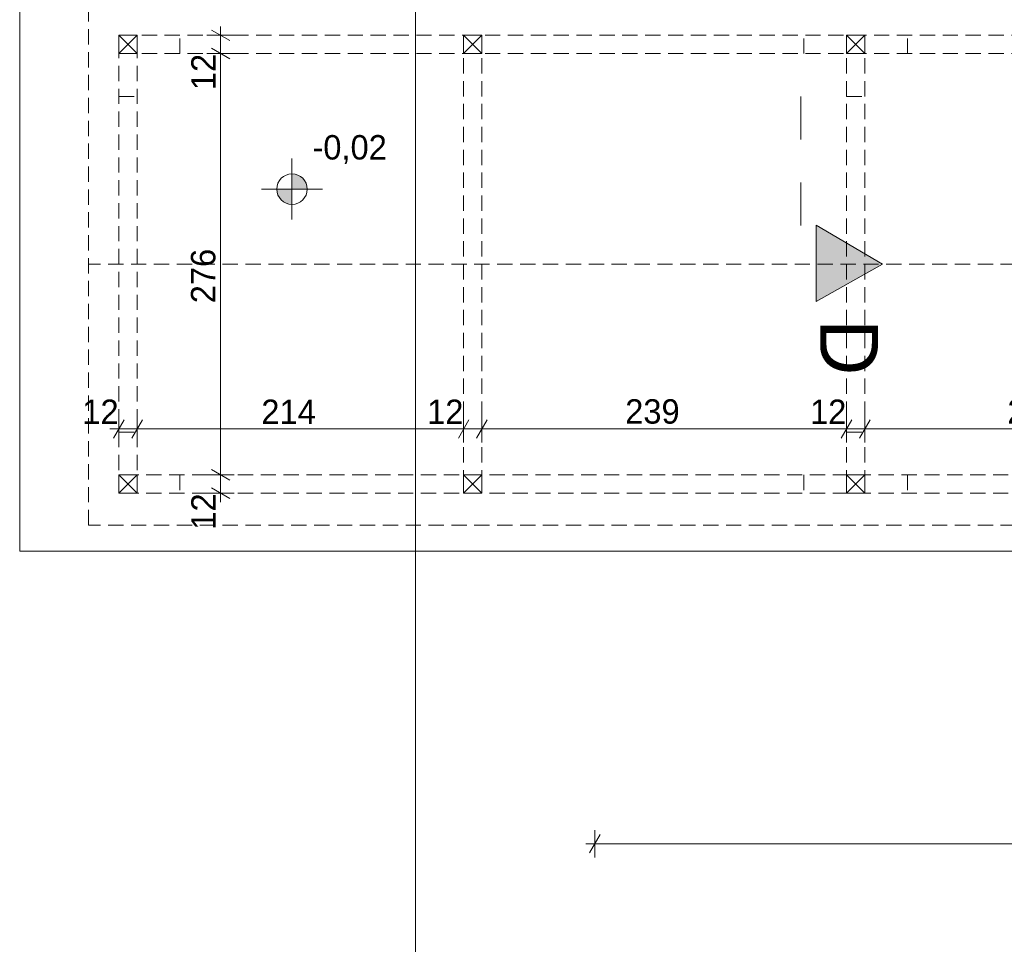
# Model space of a CAD drawing. Extents: x -686885 to -413214, y -23370 to 153194.
# Tile 62 of 145: x -513568 to -507114, y 30651 to 36710. Entities that reach past the tile are written whole.
import ezdxf

# ---------------------------------------------------------------- set-up
doc = ezdxf.new("R2010")
doc.units = 0
doc.header["$MEASUREMENT"] = 0
doc.linetypes.add('Dashed', pattern=[564.444447, 282.222223, -282.222223])
doc.linetypes.add('Krawędzie ukryte', pattern=[150, 100, -50])
for name, color, linetype, lineweight in [('ARCH TABELA_Nr_Pióra__21', 7, 'Continuous', 9), ('INWENT KONST. DREWNIANA_Nr_Pióra__21', 7, 'Continuous', 9), ('INWENT OPISY_Nr_Pióra__21', 7, 'Continuous', 9), ('INWENT OPISY_Nr_Pióra__41', 7, 'Continuous', 15), ('INWENT RZĘDNE_Nr_Pióra__21', 7, 'Continuous', 9), ('INWENT TEREN_Nr_Pióra__21', 7, 'Continuous', 9), ('INWENT WYMIARY_Nr_Pióra__21', 7, 'Continuous', 9)]:
    doc.layers.add(name, color=color, linetype=linetype, lineweight=lineweight)
doc.layers.add('INWENT RZĘDNE', color=7, linetype='Continuous')
doc.layers.add('INWENT WYMIARY', color=7, linetype='Continuous')
doc.styles.add('GENERATED_STYLE_1', font='txt')
doc.styles.add('GENERATED_STYLE_2', font='txt')
doc.styles.add('GENERATED_STYLE_6', font='txt')
doc.dimstyles.new('GENERATED_STYLE__1', dxfattribs={"dimtxt": 160.000002, "dimasz": 91.2, "dimexe": 0.18, "dimexo": 0, "dimgap": 0.09, "dimtad": 1, "dimtih": 1, "dimtoh": 1, "dimdec": 0, "dimlfac": 0.1, "dimzin": 0, "dimdsep": 46, "dimtxsty": 'GENERATED_STYLE_1', "dimblk": 'ARROWHEAD_2', "dimblk1": 'ARROWHEAD_2', "dimblk2": 'ARROWHEAD_2', "dimcen": 0.09, "dimclrd": 7, "dimclre": 7, "dimclrt": 7, "dimazin": 0, "dimtfac": 1, "dimtdec": 4, "dimtmove": 0, "dimatfit": 3, "dimfxl": 0, "dimtolj": 1, "dimtzin": 0, "dimarcsym": 0})
doc.dimstyles.new('GENERATED_STYLE__3', dxfattribs={"dimtxt": 160.000002, "dimasz": 91.2, "dimexe": 0.18, "dimexo": 0, "dimgap": 0.09, "dimtad": 1, "dimdec": 0, "dimlfac": 0.1, "dimzin": 0, "dimdsep": 46, "dimtxsty": 'GENERATED_STYLE_1', "dimblk": 'ARROWHEAD_2', "dimblk1": 'ARROWHEAD_2', "dimblk2": 'ARROWHEAD_2', "dimcen": 0.09, "dimclrd": 7, "dimclre": 7, "dimclrt": 7, "dimazin": 0, "dimtfac": 1, "dimtdec": 4, "dimtmove": 0, "dimatfit": 3, "dimfxl": 0, "dimtolj": 1, "dimtzin": 0, "dimarcsym": 0})

# ---------------------------------------------------------------- blocks, each defined once
blk = doc.blocks.new('*D112')
at = {"layer": 'INWENT WYMIARY_Nr_Pióra__21', "linetype": 'Continuous'}
for p, q in [((-512883.7, 34088.4), (-512953, 33968.4)), ((-512918.3, 33938.4), (-512918.3, 34118.4)), ((-512763.7, 34088.4), (-512833, 33968.4)), ((-512798.3, 33938.4), (-512798.3, 34118.4)), ((-512977, 34028.4), (-512918.3, 34028.4)), ((-512918.3, 34028.4), (-512798.3, 34028.4))]:
    blk.add_line(p, q, dxfattribs=at)
at = {"layer": 'INWENT WYMIARY_Nr_Pióra__21', "char_height": 160, "attachment_point": 7, "style": 'GENERATED_STYLE_1'}
for s, insert in [('{12}', (-513157.8, 34060.4)), ('{214}', (-511984.3, 34060.4)), ('{12}', (-510897.8, 34060.4)), ('{239}', (-509599.3, 34060.4)), ('{12}', (-508387.8, 34060.4)), ('{238}', (-507094.3, 34060.4)), ('{12}', (-505887.8, 34060.4)), ('{239}', (-504589.3, 34060.4)), ('{12}', (-503377.8, 34060.4)), ('{237}', (-502089.3, 34060.4)), ('{12}', (-500887.8, 34060.4)), ('{232}', (-499624.3, 34060.4)), ('{12}', (-498447.8, 34060.4)), ('{5}', (-498003.6, 34060.4))]:
    blk.add_mtext(s, dxfattribs=dict(at, insert=insert))
blk = doc.blocks.new('ARROWHEAD_2')
at = {"color": 0, "linetype": 'Continuous', "lineweight": 0}
for p, q in [((0, 0), (-1, 0)), ((-0.378, -0.655), (0.378, 0.655))]:
    blk.add_line(p, q, dxfattribs=at)
blk = doc.blocks.new('*D113')
at = {"layer": 'INWENT WYMIARY_Nr_Pióra__21', "linetype": 'Continuous'}
for p, q in [((-512763.7, 34088.4), (-512833, 33968.4)), ((-512798.3, 33938.4), (-512798.3, 34118.4)), ((-510623.7, 34088.4), (-510693, 33968.4)), ((-510658.3, 33938.4), (-510658.3, 34118.4)), ((-512798.3, 34028.4), (-510658.3, 34028.4))]:
    blk.add_line(p, q, dxfattribs=at)
at = {"layer": 'INWENT WYMIARY_Nr_Pióra__21', "char_height": 160, "attachment_point": 7, "style": 'GENERATED_STYLE_1'}
for s, insert in [('{12}', (-513157.8, 34060.4)), ('{214}', (-511984.3, 34060.4)), ('{12}', (-510897.8, 34060.4)), ('{239}', (-509599.3, 34060.4)), ('{12}', (-508387.8, 34060.4)), ('{238}', (-507094.3, 34060.4)), ('{12}', (-505887.8, 34060.4)), ('{239}', (-504589.3, 34060.4)), ('{12}', (-503377.8, 34060.4)), ('{237}', (-502089.3, 34060.4)), ('{12}', (-500887.8, 34060.4)), ('{232}', (-499624.3, 34060.4)), ('{12}', (-498447.8, 34060.4)), ('{5}', (-498003.6, 34060.4))]:
    blk.add_mtext(s, dxfattribs=dict(at, insert=insert))
blk = doc.blocks.new('*D114')
at = {"layer": 'INWENT WYMIARY_Nr_Pióra__21', "linetype": 'Continuous'}
for p, q in [((-510623.7, 34088.4), (-510693, 33968.4)), ((-510658.3, 33938.4), (-510658.3, 34118.4)), ((-510503.7, 34088.4), (-510573, 33968.4)), ((-510538.3, 33938.4), (-510538.3, 34118.4)), ((-510658.3, 34028.4), (-510538.3, 34028.4))]:
    blk.add_line(p, q, dxfattribs=at)
at = {"layer": 'INWENT WYMIARY_Nr_Pióra__21', "char_height": 160, "attachment_point": 7, "style": 'GENERATED_STYLE_1'}
for s, insert in [('{12}', (-513157.8, 34060.4)), ('{214}', (-511984.3, 34060.4)), ('{12}', (-510897.8, 34060.4)), ('{239}', (-509599.3, 34060.4)), ('{12}', (-508387.8, 34060.4)), ('{238}', (-507094.3, 34060.4)), ('{12}', (-505887.8, 34060.4)), ('{239}', (-504589.3, 34060.4)), ('{12}', (-503377.8, 34060.4)), ('{237}', (-502089.3, 34060.4)), ('{12}', (-500887.8, 34060.4)), ('{232}', (-499624.3, 34060.4)), ('{12}', (-498447.8, 34060.4)), ('{5}', (-498003.6, 34060.4))]:
    blk.add_mtext(s, dxfattribs=dict(at, insert=insert))
blk = doc.blocks.new('*D115')
at = {"layer": 'INWENT WYMIARY_Nr_Pióra__21', "linetype": 'Continuous'}
for p, q in [((-510503.7, 34088.4), (-510573, 33968.4)), ((-510538.3, 33938.4), (-510538.3, 34118.4)), ((-508113.7, 34088.4), (-508183, 33968.4)), ((-508148.3, 33938.4), (-508148.3, 34118.4)), ((-510538.3, 34028.4), (-508148.3, 34028.4))]:
    blk.add_line(p, q, dxfattribs=at)
at = {"layer": 'INWENT WYMIARY_Nr_Pióra__21', "char_height": 160, "attachment_point": 7, "style": 'GENERATED_STYLE_1'}
for s, insert in [('{12}', (-513157.8, 34060.4)), ('{214}', (-511984.3, 34060.4)), ('{12}', (-510897.8, 34060.4)), ('{239}', (-509599.3, 34060.4)), ('{12}', (-508387.8, 34060.4)), ('{238}', (-507094.3, 34060.4)), ('{12}', (-505887.8, 34060.4)), ('{239}', (-504589.3, 34060.4)), ('{12}', (-503377.8, 34060.4)), ('{237}', (-502089.3, 34060.4)), ('{12}', (-500887.8, 34060.4)), ('{232}', (-499624.3, 34060.4)), ('{12}', (-498447.8, 34060.4)), ('{5}', (-498003.6, 34060.4))]:
    blk.add_mtext(s, dxfattribs=dict(at, insert=insert))
blk = doc.blocks.new('*D116')
at = {"layer": 'INWENT WYMIARY_Nr_Pióra__21', "linetype": 'Continuous'}
for p, q in [((-508113.7, 34088.4), (-508183, 33968.4)), ((-508148.3, 33938.4), (-508148.3, 34118.4)), ((-507993.7, 34088.4), (-508063, 33968.4)), ((-508028.3, 33938.4), (-508028.3, 34118.4)), ((-508148.3, 34028.4), (-508028.3, 34028.4))]:
    blk.add_line(p, q, dxfattribs=at)
at = {"layer": 'INWENT WYMIARY_Nr_Pióra__21', "char_height": 160, "attachment_point": 7, "style": 'GENERATED_STYLE_1'}
for s, insert in [('{12}', (-513157.8, 34060.4)), ('{214}', (-511984.3, 34060.4)), ('{12}', (-510897.8, 34060.4)), ('{239}', (-509599.3, 34060.4)), ('{12}', (-508387.8, 34060.4)), ('{238}', (-507094.3, 34060.4)), ('{12}', (-505887.8, 34060.4)), ('{239}', (-504589.3, 34060.4)), ('{12}', (-503377.8, 34060.4)), ('{237}', (-502089.3, 34060.4)), ('{12}', (-500887.8, 34060.4)), ('{232}', (-499624.3, 34060.4)), ('{12}', (-498447.8, 34060.4)), ('{5}', (-498003.6, 34060.4))]:
    blk.add_mtext(s, dxfattribs=dict(at, insert=insert))
blk = doc.blocks.new('*D117')
at = {"layer": 'INWENT WYMIARY_Nr_Pióra__21', "linetype": 'Continuous'}
for p, q in [((-507993.7, 34088.4), (-508063, 33968.4)), ((-508028.3, 33938.4), (-508028.3, 34118.4)), ((-505613.7, 34088.4), (-505683, 33968.4)), ((-505648.3, 33938.4), (-505648.3, 34118.4)), ((-508028.3, 34028.4), (-505648.3, 34028.4))]:
    blk.add_line(p, q, dxfattribs=at)
at = {"layer": 'INWENT WYMIARY_Nr_Pióra__21', "char_height": 160, "attachment_point": 7, "style": 'GENERATED_STYLE_1'}
for s, insert in [('{12}', (-513157.8, 34060.4)), ('{214}', (-511984.3, 34060.4)), ('{12}', (-510897.8, 34060.4)), ('{239}', (-509599.3, 34060.4)), ('{12}', (-508387.8, 34060.4)), ('{238}', (-507094.3, 34060.4)), ('{12}', (-505887.8, 34060.4)), ('{239}', (-504589.3, 34060.4)), ('{12}', (-503377.8, 34060.4)), ('{237}', (-502089.3, 34060.4)), ('{12}', (-500887.8, 34060.4)), ('{232}', (-499624.3, 34060.4)), ('{12}', (-498447.8, 34060.4)), ('{5}', (-498003.6, 34060.4))]:
    blk.add_mtext(s, dxfattribs=dict(at, insert=insert))
blk = doc.blocks.new('*D118')
at = {"layer": 'INWENT WYMIARY_Nr_Pióra__21', "linetype": 'Continuous'}
for p, q in [((-505613.7, 34088.4), (-505683, 33968.4)), ((-505648.3, 33938.4), (-505648.3, 34118.4)), ((-505493.7, 34088.4), (-505563, 33968.4)), ((-505528.3, 33938.4), (-505528.3, 34118.4)), ((-505648.3, 34028.4), (-505528.3, 34028.4))]:
    blk.add_line(p, q, dxfattribs=at)
at = {"layer": 'INWENT WYMIARY_Nr_Pióra__21', "char_height": 160, "attachment_point": 7, "style": 'GENERATED_STYLE_1'}
for s, insert in [('{12}', (-513157.8, 34060.4)), ('{214}', (-511984.3, 34060.4)), ('{12}', (-510897.8, 34060.4)), ('{239}', (-509599.3, 34060.4)), ('{12}', (-508387.8, 34060.4)), ('{238}', (-507094.3, 34060.4)), ('{12}', (-505887.8, 34060.4)), ('{239}', (-504589.3, 34060.4)), ('{12}', (-503377.8, 34060.4)), ('{237}', (-502089.3, 34060.4)), ('{12}', (-500887.8, 34060.4)), ('{232}', (-499624.3, 34060.4)), ('{12}', (-498447.8, 34060.4)), ('{5}', (-498003.6, 34060.4))]:
    blk.add_mtext(s, dxfattribs=dict(at, insert=insert))
blk = doc.blocks.new('*D119')
at = {"layer": 'INWENT WYMIARY_Nr_Pióra__21', "linetype": 'Continuous'}
for p, q in [((-505493.7, 34088.4), (-505563, 33968.4)), ((-505528.3, 33938.4), (-505528.3, 34118.4)), ((-503103.7, 34088.4), (-503173, 33968.4)), ((-503138.3, 33938.4), (-503138.3, 34118.4)), ((-505528.3, 34028.4), (-503138.3, 34028.4))]:
    blk.add_line(p, q, dxfattribs=at)
at = {"layer": 'INWENT WYMIARY_Nr_Pióra__21', "char_height": 160, "attachment_point": 7, "style": 'GENERATED_STYLE_1'}
for s, insert in [('{12}', (-513157.8, 34060.4)), ('{214}', (-511984.3, 34060.4)), ('{12}', (-510897.8, 34060.4)), ('{239}', (-509599.3, 34060.4)), ('{12}', (-508387.8, 34060.4)), ('{238}', (-507094.3, 34060.4)), ('{12}', (-505887.8, 34060.4)), ('{239}', (-504589.3, 34060.4)), ('{12}', (-503377.8, 34060.4)), ('{237}', (-502089.3, 34060.4)), ('{12}', (-500887.8, 34060.4)), ('{232}', (-499624.3, 34060.4)), ('{12}', (-498447.8, 34060.4)), ('{5}', (-498003.6, 34060.4))]:
    blk.add_mtext(s, dxfattribs=dict(at, insert=insert))
blk = doc.blocks.new('*D120')
at = {"layer": 'INWENT WYMIARY_Nr_Pióra__21', "linetype": 'Continuous'}
for p, q in [((-503103.7, 34088.4), (-503173, 33968.4)), ((-503138.3, 33938.4), (-503138.3, 34118.4)), ((-502983.7, 34088.4), (-503053, 33968.4)), ((-503018.3, 33938.4), (-503018.3, 34118.4)), ((-503138.3, 34028.4), (-503018.3, 34028.4))]:
    blk.add_line(p, q, dxfattribs=at)
at = {"layer": 'INWENT WYMIARY_Nr_Pióra__21', "char_height": 160, "attachment_point": 7, "style": 'GENERATED_STYLE_1'}
for s, insert in [('{12}', (-513157.8, 34060.4)), ('{214}', (-511984.3, 34060.4)), ('{12}', (-510897.8, 34060.4)), ('{239}', (-509599.3, 34060.4)), ('{12}', (-508387.8, 34060.4)), ('{238}', (-507094.3, 34060.4)), ('{12}', (-505887.8, 34060.4)), ('{239}', (-504589.3, 34060.4)), ('{12}', (-503377.8, 34060.4)), ('{237}', (-502089.3, 34060.4)), ('{12}', (-500887.8, 34060.4)), ('{232}', (-499624.3, 34060.4)), ('{12}', (-498447.8, 34060.4)), ('{5}', (-498003.6, 34060.4))]:
    blk.add_mtext(s, dxfattribs=dict(at, insert=insert))
blk = doc.blocks.new('*D121')
at = {"layer": 'INWENT WYMIARY_Nr_Pióra__21', "linetype": 'Continuous'}
for p, q in [((-502983.7, 34088.4), (-503053, 33968.4)), ((-503018.3, 33938.4), (-503018.3, 34118.4)), ((-500613.7, 34088.4), (-500683, 33968.4)), ((-500648.3, 33938.4), (-500648.3, 34118.4)), ((-503018.3, 34028.4), (-500648.3, 34028.4))]:
    blk.add_line(p, q, dxfattribs=at)
at = {"layer": 'INWENT WYMIARY_Nr_Pióra__21', "char_height": 160, "attachment_point": 7, "style": 'GENERATED_STYLE_1'}
for s, insert in [('{12}', (-513157.8, 34060.4)), ('{214}', (-511984.3, 34060.4)), ('{12}', (-510897.8, 34060.4)), ('{239}', (-509599.3, 34060.4)), ('{12}', (-508387.8, 34060.4)), ('{238}', (-507094.3, 34060.4)), ('{12}', (-505887.8, 34060.4)), ('{239}', (-504589.3, 34060.4)), ('{12}', (-503377.8, 34060.4)), ('{237}', (-502089.3, 34060.4)), ('{12}', (-500887.8, 34060.4)), ('{232}', (-499624.3, 34060.4)), ('{12}', (-498447.8, 34060.4)), ('{5}', (-498003.6, 34060.4))]:
    blk.add_mtext(s, dxfattribs=dict(at, insert=insert))
blk = doc.blocks.new('*D122')
at = {"layer": 'INWENT WYMIARY_Nr_Pióra__21', "linetype": 'Continuous'}
for p, q in [((-500613.7, 34088.4), (-500683, 33968.4)), ((-500648.3, 33938.4), (-500648.3, 34118.4)), ((-500493.7, 34088.4), (-500563, 33968.4)), ((-500528.3, 33938.4), (-500528.3, 34118.4)), ((-500648.3, 34028.4), (-500528.3, 34028.4))]:
    blk.add_line(p, q, dxfattribs=at)
at = {"layer": 'INWENT WYMIARY_Nr_Pióra__21', "char_height": 160, "attachment_point": 7, "style": 'GENERATED_STYLE_1'}
for s, insert in [('{12}', (-513157.8, 34060.4)), ('{214}', (-511984.3, 34060.4)), ('{12}', (-510897.8, 34060.4)), ('{239}', (-509599.3, 34060.4)), ('{12}', (-508387.8, 34060.4)), ('{238}', (-507094.3, 34060.4)), ('{12}', (-505887.8, 34060.4)), ('{239}', (-504589.3, 34060.4)), ('{12}', (-503377.8, 34060.4)), ('{237}', (-502089.3, 34060.4)), ('{12}', (-500887.8, 34060.4)), ('{232}', (-499624.3, 34060.4)), ('{12}', (-498447.8, 34060.4)), ('{5}', (-498003.6, 34060.4))]:
    blk.add_mtext(s, dxfattribs=dict(at, insert=insert))
blk = doc.blocks.new('*D123')
at = {"layer": 'INWENT WYMIARY_Nr_Pióra__21', "linetype": 'Continuous'}
for p, q in [((-500493.7, 34088.4), (-500563, 33968.4)), ((-500528.3, 33938.4), (-500528.3, 34118.4)), ((-498173.7, 34088.4), (-498243, 33968.4)), ((-498208.3, 33938.4), (-498208.3, 34118.4)), ((-500528.3, 34028.4), (-498208.3, 34028.4))]:
    blk.add_line(p, q, dxfattribs=at)
at = {"layer": 'INWENT WYMIARY_Nr_Pióra__21', "char_height": 160, "attachment_point": 7, "style": 'GENERATED_STYLE_1'}
for s, insert in [('{12}', (-513157.8, 34060.4)), ('{214}', (-511984.3, 34060.4)), ('{12}', (-510897.8, 34060.4)), ('{239}', (-509599.3, 34060.4)), ('{12}', (-508387.8, 34060.4)), ('{238}', (-507094.3, 34060.4)), ('{12}', (-505887.8, 34060.4)), ('{239}', (-504589.3, 34060.4)), ('{12}', (-503377.8, 34060.4)), ('{237}', (-502089.3, 34060.4)), ('{12}', (-500887.8, 34060.4)), ('{232}', (-499624.3, 34060.4)), ('{12}', (-498447.8, 34060.4)), ('{5}', (-498003.6, 34060.4))]:
    blk.add_mtext(s, dxfattribs=dict(at, insert=insert))
blk = doc.blocks.new('*D124')
at = {"layer": 'INWENT WYMIARY_Nr_Pióra__21', "linetype": 'Continuous'}
for p, q in [((-498173.7, 34088.4), (-498243, 33968.4)), ((-498208.3, 33938.4), (-498208.3, 34118.4)), ((-498123, 33968.4), (-498053.7, 34088.4)), ((-498088.3, 33938.4), (-498088.3, 34118.4)), ((-498208.3, 34028.4), (-498088.3, 34028.4))]:
    blk.add_line(p, q, dxfattribs=at)
at = {"layer": 'INWENT WYMIARY_Nr_Pióra__21', "char_height": 160, "attachment_point": 7, "style": 'GENERATED_STYLE_1'}
for s, insert in [('{12}', (-513157.8, 34060.4)), ('{214}', (-511984.3, 34060.4)), ('{12}', (-510897.8, 34060.4)), ('{239}', (-509599.3, 34060.4)), ('{12}', (-508387.8, 34060.4)), ('{238}', (-507094.3, 34060.4)), ('{12}', (-505887.8, 34060.4)), ('{239}', (-504589.3, 34060.4)), ('{12}', (-503377.8, 34060.4)), ('{237}', (-502089.3, 34060.4)), ('{12}', (-500887.8, 34060.4)), ('{232}', (-499624.3, 34060.4)), ('{12}', (-498447.8, 34060.4)), ('{5}', (-498003.6, 34060.4))]:
    blk.add_mtext(s, dxfattribs=dict(at, insert=insert))
blk = doc.blocks.new('*D125')
at = {"layer": 'INWENT WYMIARY_Nr_Pióra__21', "linetype": 'Continuous'}
for p, q in [((-498123, 33968.4), (-498053.7, 34088.4)), ((-498088.3, 33938.4), (-498088.3, 34118.4)), ((-498003.7, 34088.4), (-498073, 33968.4)), ((-498038.3, 33938.4), (-498038.3, 34118.4)), ((-498088.3, 34028.4), (-498038.3, 34028.4)), ((-498038.3, 34028.4), (-497979.6, 34028.4))]:
    blk.add_line(p, q, dxfattribs=at)
at = {"layer": 'INWENT WYMIARY_Nr_Pióra__21', "char_height": 160, "attachment_point": 7, "style": 'GENERATED_STYLE_1'}
for s, insert in [('{12}', (-513157.8, 34060.4)), ('{214}', (-511984.3, 34060.4)), ('{12}', (-510897.8, 34060.4)), ('{239}', (-509599.3, 34060.4)), ('{12}', (-508387.8, 34060.4)), ('{238}', (-507094.3, 34060.4)), ('{12}', (-505887.8, 34060.4)), ('{239}', (-504589.3, 34060.4)), ('{12}', (-503377.8, 34060.4)), ('{237}', (-502089.3, 34060.4)), ('{12}', (-500887.8, 34060.4)), ('{232}', (-499624.3, 34060.4)), ('{12}', (-498447.8, 34060.4)), ('{5}', (-498003.6, 34060.4))]:
    blk.add_mtext(s, dxfattribs=dict(at, insert=insert))
blk = doc.blocks.new('*D126')
at = {"layer": 'INWENT WYMIARY_Nr_Pióra__21', "linetype": 'Continuous'}
for p, q in [((-512311.6, 33762.3), (-512191.6, 33693)), ((-512161.6, 33727.6), (-512341.6, 33727.6)), ((-512251.6, 33607.6), (-512251.6, 33727.6)), ((-512311.6, 33642.3), (-512191.6, 33573)), ((-512161.6, 33607.6), (-512341.6, 33607.6)), ((-512251.6, 33549), (-512251.6, 33607.6))]:
    blk.add_line(p, q, dxfattribs=at)
at = {"layer": 'INWENT WYMIARY_Nr_Pióra__21', "char_height": 160, "attachment_point": 7, "rotation": 90, "style": 'GENERATED_STYLE_1'}
for s, insert in [('{12}', (-512283.6, 36248.1)), ('{276}', (-512283.6, 34851.6)), ('{12}', (-512283.6, 33368.1))]:
    blk.add_mtext(s, dxfattribs=dict(at, insert=insert))
blk = doc.blocks.new('*D127')
at = {"layer": 'INWENT WYMIARY_Nr_Pióra__21', "linetype": 'Continuous'}
for p, q in [((-512161.6, 36487.6), (-512341.6, 36487.6)), ((-512311.6, 36522.3), (-512191.6, 36453)), ((-512251.6, 33727.6), (-512251.6, 36487.6)), ((-512311.6, 33762.3), (-512191.6, 33693)), ((-512161.6, 33727.6), (-512341.6, 33727.6))]:
    blk.add_line(p, q, dxfattribs=at)
at = {"layer": 'INWENT WYMIARY_Nr_Pióra__21', "char_height": 160, "attachment_point": 7, "rotation": 90, "style": 'GENERATED_STYLE_1'}
for s, insert in [('{12}', (-512283.6, 36248.1)), ('{276}', (-512283.6, 34851.6)), ('{12}', (-512283.6, 33368.1))]:
    blk.add_mtext(s, dxfattribs=dict(at, insert=insert))
blk = doc.blocks.new('*D128')
at = {"layer": 'INWENT WYMIARY_Nr_Pióra__21', "linetype": 'Continuous'}
for p, q in [((-512251.6, 36607.6), (-512251.6, 36666.3)), ((-512161.6, 36607.6), (-512341.6, 36607.6)), ((-512191.6, 36573), (-512311.6, 36642.3)), ((-512251.6, 36487.6), (-512251.6, 36607.6)), ((-512161.6, 36487.6), (-512341.6, 36487.6)), ((-512311.6, 36522.3), (-512191.6, 36453))]:
    blk.add_line(p, q, dxfattribs=at)
at = {"layer": 'INWENT WYMIARY_Nr_Pióra__21', "char_height": 160, "attachment_point": 7, "rotation": 90, "style": 'GENERATED_STYLE_1'}
for s, insert in [('{12}', (-512283.6, 36248.1)), ('{276}', (-512283.6, 34851.6)), ('{12}', (-512283.6, 33368.1))]:
    blk.add_mtext(s, dxfattribs=dict(at, insert=insert))
blk = doc.blocks.new('*D277')
at = {"layer": 'INWENT WYMIARY_Nr_Pióra__21', "linetype": 'Continuous'}
for p, q in [((-509763.7, 31369.5), (-509833, 31249.5)), ((-509798.3, 31219.5), (-509798.3, 31399.5)), ((-472058, 31249.5), (-471988.7, 31369.5)), ((-472023.3, 31219.5), (-472023.3, 31399.5)), ((-509857, 31309.5), (-509798.3, 31309.5)), ((-509798.3, 31309.5), (-472023.3, 31309.5)), ((-472023.3, 31309.5), (-471964.6, 31309.5))]:
    blk.add_line(p, q, dxfattribs=at)
at = {"layer": 'INWENT WYMIARY_Nr_Pióra__21', "insert": (-491141.2, 31341.5), "char_height": 160, "attachment_point": 7, "style": 'GENERATED_STYLE_1'}
blk.add_mtext('{3\xa0778}', dxfattribs=at)
blk = doc.blocks.new('Koty wysokościowe_14', base_point=(-511783.5, 35599.6))
at = {"layer": 'INWENT RZĘDNE_Nr_Pióra__21', "linetype": 'Continuous'}
for points in [[(-511783.5, 35599.6), (-511683.5, 35599.6), (-511691.1, 35637.9), (-511712.8, 35670.3), (-511745.2, 35692), (-511783.5, 35699.6)], [(-511783.5, 35599.6), (-511883.5, 35599.6), (-511875.9, 35561.4), (-511854.2, 35528.9), (-511821.8, 35507.2), (-511783.5, 35499.6)]]:
    blk.add_hatch(color=256, dxfattribs=at).paths.add_polyline_path(points, flags=0)
for p, q in [((-511783.5, 35399.6), (-511783.5, 35799.6)), ((-511983.5, 35599.6), (-511583.5, 35599.6))]:
    blk.add_line(p, q, dxfattribs=at)
blk.add_circle((-511783.5, 35599.6), 100, dxfattribs=at)
at = {"layer": 'INWENT RZĘDNE_Nr_Pióra__21', "insert": (-511649.5, 35763.9), "char_height": 160, "attachment_point": 7, "style": 'GENERATED_STYLE_2'}
blk.add_mtext('{-0,02}', dxfattribs=at)

msp = doc.modelspace()

# ---------------------------------------------------------------- hatches: boundary and pattern name
at = {"layer": 'INWENT OPISY_Nr_Pióra__21', "linetype": 'Continuous'}
msp.add_hatch(color=256, dxfattribs=at).paths.add_polyline_path([(-507912.1, 35107.6), (-508348.3, 34863.3), (-508348.3, 35363.3)], flags=0)

# ---------------------------------------------------------------- linework, layer by layer
at = {"layer": 'ARCH TABELA_Nr_Pióra__21', "linetype": 'Continuous'}
msp.add_line((-510973.3, 47694.2), (-510973.3, 19244.2), dxfattribs=at)
at = {"layer": 'INWENT KONST. DREWNIANA_Nr_Pióra__21', "linetype": 'Krawędzie ukryte'}
for p, q in [((-513118.3, 33397.6), (-513118.3, 36817.6)), ((-512918.3, 33607.6), (-512918.3, 36607.6)), ((-512918.3, 36607.6), (-498088.3, 36607.6)), ((-512798.3, 33607.6), (-512798.3, 36607.6)), ((-512518.3, 36487.6), (-512518.3, 36607.6)), ((-510658.3, 36607.6), (-510658.3, 33607.6)), ((-510538.3, 36607.6), (-510538.3, 33607.6)), ((-508428.3, 36487.6), (-508428.3, 36607.6)), ((-508148.3, 36607.6), (-508148.3, 33607.6)), ((-508028.3, 36607.6), (-508028.3, 33607.6)), ((-507748.3, 36487.6), (-507748.3, 36607.6)), ((-512918.3, 36487.6), (-498088.3, 36487.6)), ((-512918.3, 36207.6), (-512798.3, 36207.6)), ((-508148.3, 36207.6), (-508028.3, 36207.6)), ((-498038.3, 35107.6), (-513118.3, 35107.6)), ((-512918.3, 34007.6), (-512798.3, 34007.6)), ((-508148.3, 34007.6), (-508028.3, 34007.6)), ((-498088.3, 33727.6), (-512918.3, 33727.6)), ((-512518.3, 33727.6), (-512518.3, 33607.6)), ((-508428.3, 33727.6), (-508428.3, 33607.6)), ((-507748.3, 33727.6), (-507748.3, 33607.6)), ((-498088.3, 33607.6), (-512918.3, 33607.6)), ((-498038.3, 33397.6), (-513118.3, 33397.6))]:
    msp.add_line(p, q, dxfattribs=at)
at = {"layer": 'INWENT KONST. DREWNIANA_Nr_Pióra__21', "linetype": 'Continuous'}
for p, q in [((-512918.3, 36487.6), (-512918.3, 36607.6)), ((-512918.3, 36607.6), (-512798.3, 36607.6)), ((-512918.3, 36487.6), (-512798.3, 36607.6)), ((-512918.3, 36607.6), (-512798.3, 36487.6)), ((-512798.3, 36607.6), (-512798.3, 36487.6)), ((-510658.3, 36487.6), (-510658.3, 36607.6)), ((-510658.3, 36607.6), (-510538.3, 36607.6)), ((-510658.3, 36487.6), (-510538.3, 36607.6)), ((-510658.3, 36607.6), (-510538.3, 36487.6)), ((-510538.3, 36607.6), (-510538.3, 36487.6)), ((-508148.3, 36487.6), (-508148.3, 36607.6)), ((-508148.3, 36607.6), (-508028.3, 36607.6)), ((-508148.3, 36487.6), (-508028.3, 36607.6)), ((-508148.3, 36607.6), (-508028.3, 36487.6)), ((-508028.3, 36607.6), (-508028.3, 36487.6)), ((-512798.3, 36487.6), (-512918.3, 36487.6)), ((-510538.3, 36487.6), (-510658.3, 36487.6)), ((-508028.3, 36487.6), (-508148.3, 36487.6)), ((-512918.3, 33607.6), (-512918.3, 33727.6)), ((-512918.3, 33727.6), (-512798.3, 33727.6)), ((-512918.3, 33607.6), (-512798.3, 33727.6)), ((-512918.3, 33727.6), (-512798.3, 33607.6)), ((-512798.3, 33727.6), (-512798.3, 33607.6)), ((-510658.3, 33607.6), (-510658.3, 33727.6)), ((-510658.3, 33727.6), (-510538.3, 33727.6)), ((-510658.3, 33607.6), (-510538.3, 33727.6)), ((-510658.3, 33727.6), (-510538.3, 33607.6)), ((-510538.3, 33727.6), (-510538.3, 33607.6)), ((-508148.3, 33607.6), (-508148.3, 33727.6)), ((-508148.3, 33727.6), (-508028.3, 33727.6)), ((-508148.3, 33607.6), (-508028.3, 33727.6)), ((-508148.3, 33727.6), (-508028.3, 33607.6)), ((-508028.3, 33727.6), (-508028.3, 33607.6)), ((-512798.3, 33607.6), (-512918.3, 33607.6)), ((-510538.3, 33607.6), (-510658.3, 33607.6)), ((-508028.3, 33607.6), (-508148.3, 33607.6))]:
    msp.add_line(p, q, dxfattribs=at)
at = {"layer": 'INWENT OPISY_Nr_Pióra__41', "linetype": 'Dashed'}
msp.add_line((-508448.3, 36207.6), (-508448.3, 35107.6), dxfattribs=at)
at = {"layer": 'INWENT OPISY_Nr_Pióra__41', "linetype": 'Continuous'}
for p, q in [((-508348.3, 34863.3), (-508348.3, 35363.3)), ((-507912.1, 35107.6), (-508348.3, 35363.3)), ((-508348.3, 34863.3), (-507912.1, 35107.6))]:
    msp.add_line(p, q, dxfattribs=at)
at = {"layer": 'INWENT TEREN_Nr_Pióra__21', "linetype": 'Continuous'}
for p, q in [((-513568.3, 33227.6), (-513568.3, 36997.6)), ((-498038.3, 33227.6), (-513568.3, 33227.6))]:
    msp.add_line(p, q, dxfattribs=at)

# ---------------------------------------------------------------- block references
at = {"layer": 'INWENT RZĘDNE'}
msp.add_blockref('Koty wysokościowe_14', (-511783.5, 35599.6), dxfattribs=at)

# ---------------------------------------------------------------- texts
at = {"layer": 'INWENT OPISY_Nr_Pióra__21', "linetype": 'Continuous', "insert": (-507941.3, 34563.3), "char_height": 380, "attachment_point": 2, "rotation": 270, "style": 'GENERATED_STYLE_6'}
msp.add_mtext('{D}', dxfattribs=at)

# ---------------------------------------------------------------- dimensions: what is measured, and where the dimension line sits
at = {"layer": 'INWENT WYMIARY', "linetype": 'Continuous'}
for base, p1, p2, picture, middle in [((-509798.3251087, 31309.4812002), (-509798.3251087, 42147.6315772), (-472023.3251087, 32857.6315772), '*D277', (-490867.6715053, 31421.4812019)), ((-512918.3, 34028.4), (-512918.3, 33607.6), (-512798.3, 33607.6), '*D112', (-513036.4, 34140.4)), ((-512918.3, 34028.4), (-512798.3, 33607.6), (-510658.3, 33607.6), '*D113', (-511802.2, 34140.4)), ((-512918.3, 34028.4), (-510658.3, 33607.6), (-510538.3, 33607.6), '*D114', (-510776.4, 34140.4)), ((-512918.3, 34028.4), (-510538.3, 33607.6), (-508148.3, 33667.6), '*D115', (-509417.2, 34140.4)), ((-512918.3, 34028.4), (-508148.3, 33667.6), (-508028.3, 33667.6), '*D116', (-508266.4, 34140.4)), ((-512918.3, 34028.4), (-508028.3, 33667.6), (-505648.3, 33667.6), '*D117', (-506912.2, 34140.4)), ((-512918.3, 34028.4), (-505648.3, 33667.6), (-505528.3, 33667.6), '*D118', (-505766.4, 34140.4)), ((-512918.3, 34028.4), (-505528.3, 33667.6), (-503138.3, 33667.6), '*D119', (-504407.2, 34140.4)), ((-512918.3, 34028.4), (-503138.3, 33667.6), (-503018.3, 33667.6), '*D120', (-503256.4, 34140.4)), ((-512918.3, 34028.4), (-503018.3, 33667.6), (-500648.3, 33667.6), '*D121', (-501907.2, 34140.4)), ((-512918.3, 34028.4), (-500648.3, 33667.6), (-500528.3, 33667.6), '*D122', (-500766.4, 34140.4)), ((-512918.3, 34028.4), (-500528.3, 33667.6), (-498208.3, 33667.6), '*D123', (-499442.2, 34140.4)), ((-512918.3, 34028.4), (-498208.3, 33667.6), (-498088.3, 33667.6), '*D124', (-498326.4, 34140.4)), ((-512918.3, 34028.4), (-498088.3, 33667.6), (-498038.3, 33463), '*D125', (-497942.9, 34140.4))]:
    dim = msp.add_linear_dim(base=base, p1=p1, p2=p2, dimstyle='GENERATED_STYLE__1', dxfattribs=at)
    dim.commit()
    dim.dimension.update_dxf_attribs({"geometry": picture, "text_midpoint": middle})
for p1, p2, picture, middle in [((-512798.3, 36487.6), (-512798.3, 36607.6), '*D128', (-512363.6, 36369.6)), ((-512918.3, 33727.6), (-512798.3, 36487.6), '*D127', (-512363.6, 35033.8)), ((-512918.3, 33607.6), (-512918.3, 33727.6), '*D126', (-512363.6, 33489.6))]:
    dim = msp.add_linear_dim(base=(-512251.6, 33607.6), p1=p1, p2=p2, angle=90, dimstyle='GENERATED_STYLE__3', dxfattribs=at)
    dim.commit()
    dim.dimension.update_dxf_attribs({"geometry": picture, "text_midpoint": middle})

doc.saveas('drawing.dxf')
